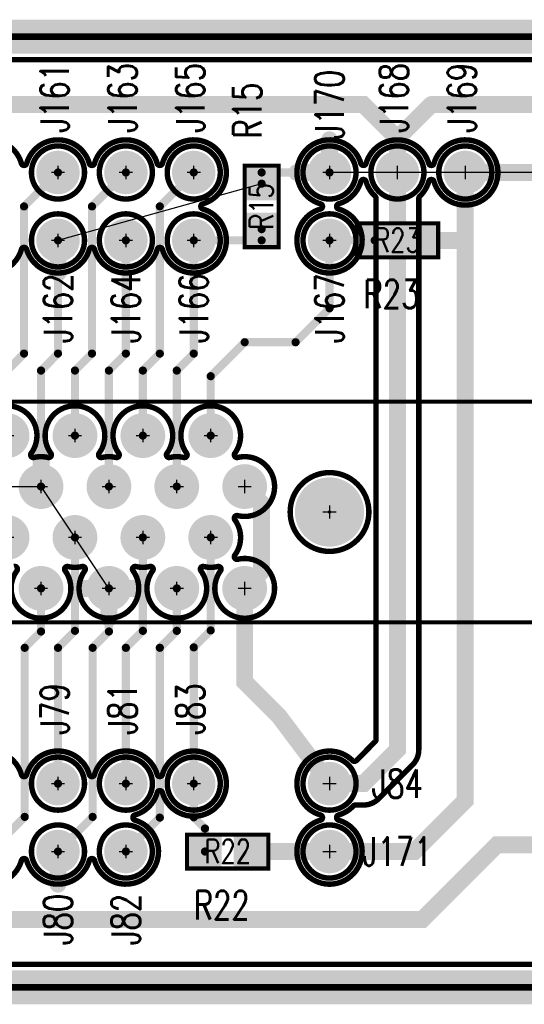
# Model space of a CAD drawing. Extents: x -3.3 to 15.7, y -5.3 to 2.7.
# Tile 15 of 17: x 4.344 to 5.087, y -0.725 to 0.725. Entities that reach past the tile are written whole.
import ezdxf
from ezdxf.enums import TextEntityAlignment as Align

# ---------------------------------------------------------------- set-up
doc = ezdxf.new("R2010")
doc.units = 0
for name, pattern in [('SIG_10', [2, 1, 1]), ('SIG_105', [2, 1, 1]), ('SIG_129', [2, 1, 1]), ('SIG_130', [2, 1, 1]), ('SIG_131', [2, 1, 1]), ('SIG_133', [2, 1, 1]), ('SIG_33', [2, 1, 1]), ('SIG_52', [2, 1, 1]), ('SIG_53', [2, 1, 1]), ('SIG_67', [2, 1, 1]), ('SIG_69', [2, 1, 1]), ('SIG_72', [2, 1, 1]), ('SIG_75', [2, 1, 1]), ('SIG_9', [2, 1, 1])]:
    doc.linetypes.add(name, pattern=pattern)
for name, color, linetype in [('2D_LINE_125', 3, 'CONTINUOUS'), ('2D_LINE_126', 6, 'CONTINUOUS'), ('BOARD_OUTLINE_00', 254, 'CONTINUOUS'), ('DRIL_NPLTE_THRU_01', 16, 'CONTINUOUS'), ('DRIL_NPLTE_THRU_02', 176, 'CONTINUOUS'), ('DRIL_PLTE_THRU_01', 16, 'CONTINUOUS'), ('DRIL_PLTE_THRU_02', 176, 'CONTINUOUS'), ('DRIL_SYMBOL', 254, 'CONTINUOUS'), ('LINK_00', 254, 'CONTINUOUS'), ('PADS_BOT', 5, 'CONTINUOUS'), ('PADS_INNER', 1, 'CONTINUOUS'), ('PADS_TOP', 1, 'CONTINUOUS'), ('PADS_XR_131', 3, 'CONTINUOUS'), ('PADS_XR_132', 6, 'CONTINUOUS'), ('PADS_XR_133', 254, 'CONTINUOUS'), ('PART_NAME_123', 255, 'CONTINUOUS'), ('PART_NAME_129', 2, 'CONTINUOUS'), ('PART_TOP_2DLINE_123', 255, 'CONTINUOUS'), ('PART_TOP_2DLINE_129', 2, 'CONTINUOUS'), ('POUR_OUTLINE_02', 5, 'CONTINUOUS'), ('POUR_PADTHERM_02', 5, 'CONTINUOUS'), ('POUR_VOID_02', 5, 'CONTINUOUS'), ('TRACE_01', 1, 'CONTINUOUS'), ('TRACE_02', 5, 'CONTINUOUS')]:
    doc.layers.add(name, color=color, linetype=linetype)
doc.styles.add('W0$001', font='simplex', dxfattribs={"width": 0.75})
doc.styles.add('W0$006', font='simplex', dxfattribs={"width": 0.75})

# ---------------------------------------------------------------- blocks, each defined once
blk = doc.blocks.new('BOARD_4')
at = {"layer": 'BOARD_OUTLINE_00', "const_width": 0.01}
blk.add_lwpolyline([(-0.025, -0.6125), (7.75, -0.6125), (7.75, -2.0125), (-0.025, -2.0125)], close=True, dxfattribs=at)
blk = doc.blocks.new('DRAWING_16')
at = {"layer": '2D_LINE_125', "const_width": 0.05}
blk.add_lwpolyline([(-0.025, -0.6125), (7.75, -0.6125), (7.75, -2.0125), (-0.025, -2.0125)], close=True, dxfattribs=at)
blk = doc.blocks.new('DRAWING_17')
at = {"layer": '2D_LINE_126', "const_width": 0.05}
blk.add_lwpolyline([(-0.025, -0.6125), (7.75, -0.6125), (7.75, -2.0125), (-0.025, -2.0125)], close=True, dxfattribs=at)
blk = doc.blocks.new('POUR_VOID_19')
at = {"layer": 'POUR_VOID_02', "const_width": 0.008}
blk.add_lwpolyline([(5.992, 0.4125, 1), (6.108, 0.4125, 1)], format="xyb", close=True, dxfattribs=at)
blk = doc.blocks.new('POUR_VOID_12')
at = {"layer": 'POUR_VOID_02', "const_width": 0.008}
blk.add_lwpolyline([(5.5038, 0.9257, -0.754332), (5.5962, 0.9257, 0.754331), (5.6038, 0.9257, -0.754332), (5.6962, 0.9257, 0.754331), (5.7038, 0.9257, -0.754332), (5.7962, 0.9257, 0.754331), (5.8038, 0.9257, -1.69959), (5.8632, 0.8663, 0.754331), (5.8632, 0.8587, -1.69959), (5.8038, 0.7993, 0.754331), (5.7962, 0.7993, -0.754332), (5.7038, 0.7993, 0.754331), (5.6962, 0.7993, -0.754332), (5.6038, 0.7993, 0.754331), (5.5962, 0.7993, -0.754332), (5.5038, 0.7993, 0.754331)], format="xyb", dxfattribs=at)
blk = doc.blocks.new('POUR_VOID_11')
at = {"layer": 'POUR_VOID_02', "const_width": 0.008}
blk.add_lwpolyline([(5.5395, 0.499, -1.970447), (5.6105, 0.499, 0.698577), (5.6147, 0.4928, -0.11893), (5.6353, 0.4928, 0.698577), (5.6395, 0.499, -1.970447), (5.7105, 0.499, 0.698577), (5.7147, 0.4928, -0.11893), (5.7353, 0.4928, 0.698577), (5.7395, 0.499, -1.970447), (5.8105, 0.499, 0.698577), (5.8147, 0.4928, -0.11893), (5.8353, 0.4928, 0.698577), (5.8395, 0.499, -1.970447), (5.9105, 0.499, 0.698577), (5.9147, 0.4928, -1.269966), (5.9147, 0.4072, 0.698577), (5.9105, 0.401, -0.326701), (5.9105, 0.349, 0.698577), (5.9147, 0.3428, -5.635202), (5.8895, 0.326, 0.698577), (5.8853, 0.3322, -0.11893), (5.8647, 0.3322, 0.698577), (5.8605, 0.326, -1.970447), (5.7895, 0.326, 0.698577), (5.7853, 0.3322, -0.11893), (5.7647, 0.3322, 0.698577), (5.7605, 0.326, -1.970447), (5.6895, 0.326, 0.698577), (5.6853, 0.3322, -0.11893), (5.6647, 0.3322, 0.698577), (5.6605, 0.326, -1.970447), (5.5895, 0.326, 0.698577), (5.5853, 0.3322, -0.11893)], format="xyb", dxfattribs=at)
blk = doc.blocks.new('POUR_VOID_10')
at = {"layer": 'POUR_VOID_02', "const_width": 0.008}
blk.add_lwpolyline([(5.5038, 0.0257, -0.754332), (5.5962, 0.0257, 0.754331), (5.6038, 0.0257, -0.754332), (5.6962, 0.0257, 0.754331), (5.7038, 0.0257, -0.754332), (5.7962, 0.0257, 0.754331), (5.8038, 0.0257, -7.141062), (5.8038, -0.0007, 0.754331), (5.7962, -0.0007, -0.259147), (5.7632, -0.0337, 0.754331), (5.7632, -0.0413, -1.69959), (5.7038, -0.1007, 0.754331), (5.6962, -0.1007, -0.754332), (5.6038, -0.1007, 0.754331), (5.5962, -0.1007, -0.754332), (5.5038, -0.1007, 0.754331)], format="xyb", dxfattribs=at)
blk = doc.blocks.new('POUR_VOID_9')
at = {"layer": 'POUR_VOID_02', "const_width": 0.008}
blk.add_lwpolyline([(6.2038, 0.9257, -7.141062), (6.2038, 0.8993, 0.754331), (6.1962, 0.8993, -0.136104), (6.1828, 0.8774, 0.207751), (6.1815, 0.8745), (6.1815, 0.0625, -0.198912), (6.1723, 0.0402), (6.1223, -0.0098, -0.198912), (6.1, -0.019), (6.088, -0.019, 0.207751), (6.0851, -0.0203, -0.136104), (6.0632, -0.0337, 0.754331), (6.0632, -0.0413, -7.141062), (6.0368, -0.0413, 0.754331), (6.0368, -0.0337, -1.290322), (6.0838, 0.0465, 0.413397), (6.0895, 0.0465), (6.1173, 0.0744, 0.198912), (6.1185, 0.0772), (6.1185, 0.8745, 0.207751), (6.1172, 0.8774, -0.136104), (6.1038, 0.8993, 0.754331), (6.0962, 0.8993, -0.259147), (6.0632, 0.8663, 0.754331), (6.0632, 0.8587, -7.141062), (6.0368, 0.8587, 0.754331), (6.0368, 0.8663, -1.69959), (6.0962, 0.9257, 0.754331), (6.1038, 0.9257, -0.754332), (6.1962, 0.9257, 0.754331)], format="xyb", close=True, dxfattribs=at)
blk = doc.blocks.new('POUR_OUTLINE_6')
at = {"layer": 'POUR_OUTLINE_02', "const_width": 0.008}
blk.add_lwpolyline([(1.298, -0.2535), (7.487, -0.2535, 0.414214), (7.491, -0.2495), (7.491, 1.0745, 0.414214), (7.487, 1.0785), (1.613, 1.0785, 0.414214)], format="xyb", dxfattribs=at)
for name in ['POUR_VOID_12', 'POUR_VOID_9', 'POUR_VOID_11', 'POUR_VOID_19', 'POUR_VOID_10']:
    blk.add_blockref(name, (0, 0))
blk = doc.blocks.new('POUR_PADTHERM_29')
at = {"layer": 'POUR_PADTHERM_02', "const_width": 0.0125}
blk.add_lwpolyline([(5.65625, -0.1355), (5.65625, -0.1165, 1), (5.64375, -0.1165), (5.64375, -0.1355, 1), (5.65625, -0.1355)], format="xyb", dxfattribs=at)
blk = doc.blocks.new('POUR_PADTHERM_30')
at = {"layer": 'POUR_PADTHERM_02', "const_width": 0.0125}
for points in [[(5.681, 0.29375), (5.7, 0.29375, 1), (5.7, 0.30625), (5.681, 0.30625, 1), (5.681, 0.29375)], [(5.769, 0.30625), (5.75, 0.30625, 1), (5.75, 0.29375), (5.769, 0.29375, 1), (5.769, 0.30625)], [(5.73125, 0.256), (5.73125, 0.275, 1), (5.71875, 0.275), (5.71875, 0.256, 1), (5.73125, 0.256)]]:
    blk.add_lwpolyline(points, format="xyb", dxfattribs=at)
blk = doc.blocks.new('POUR_PADTHERM_38')
at = {"layer": 'POUR_PADTHERM_02', "const_width": 0.0125}
for points in [[(6.04375, 0.9605), (6.04375, 0.9415, 1), (6.05625, 0.9415), (6.05625, 0.9605, 1), (6.04375, 0.9605)], [(6.002, 0.90625), (6.021, 0.90625, 1), (6.021, 0.91875), (6.002, 0.91875, 1), (6.002, 0.90625)]]:
    blk.add_lwpolyline(points, format="xyb", dxfattribs=at)
blk = doc.blocks.new('POUR_PADTHERM_39')
at = {"layer": 'POUR_PADTHERM_02', "const_width": 0.0125}
blk.add_lwpolyline([(5.65625, 0.7645), (5.65625, 0.7835, 1), (5.64375, 0.7835), (5.64375, 0.7645, 1), (5.65625, 0.7645)], format="xyb", dxfattribs=at)
blk = doc.blocks.new('POUR_PADTHERM_50')
at = {"layer": 'POUR_PADTHERM_02', "const_width": 0.0125}
blk.add_lwpolyline([(5.61875, 0.494), (5.61875, 0.475, 1), (5.63125, 0.475), (5.63125, 0.494, 1), (5.61875, 0.494)], format="xyb", dxfattribs=at)
blk = doc.blocks.new('POUR_HEADER_0')
for name in ['POUR_OUTLINE_6', 'POUR_PADTHERM_38', 'POUR_PADTHERM_39', 'POUR_PADTHERM_50', 'POUR_PADTHERM_30', 'POUR_PADTHERM_29']:
    blk.add_blockref(name, (0.21, -1.0725))
blk = doc.blocks.new('PART_BODY_TOP_1')
at = {"layer": 'PART_TOP_2DLINE_123', "const_width": 0.008}
blk.add_lwpolyline([(-0.0391, 0, 1), (0.0391, 0, 1)], format="xyb", close=True, dxfattribs=at)
at = {"layer": 'PART_TOP_2DLINE_129', "const_width": 0.001}
blk.add_lwpolyline([(-0.0391, 0, 1), (0.0391, 0, 1)], format="xyb", close=True, dxfattribs=at)
blk = doc.blocks.new('DRIL_SYMBOL_0$038')
at = {"layer": 'DRIL_SYMBOL', "const_width": 0.002}
for points in [[(-0.01, 0), (0.01, 0)], [(0, -0.01), (0, 0.01)]]:
    blk.add_lwpolyline(points, dxfattribs=at)
blk = doc.blocks.new('DRIL_HOLE_0$038')
at = {"const_width": 0.019}
blk.add_lwpolyline([(-0.0095, 0, 1), (0.0095, 0, 1)], format="xyb", close=True, dxfattribs=at)
blk.add_blockref('DRIL_SYMBOL_0$038', (0, 0))
blk = doc.blocks.new('PAD_0')
at = {"const_width": 0.029}
blk.add_lwpolyline([(0, -0.0145, 1), (0, 0.0145, 1)], format="xyb", close=True, dxfattribs=at)
blk = doc.blocks.new('PAD_3')
at = {"const_width": 0.032}
blk.add_lwpolyline([(0, -0.016, 1), (0, 0.016, 1)], format="xyb", close=True, dxfattribs=at)
blk = doc.blocks.new('STK_TOP_25')
at = {"layer": 'DRIL_PLTE_THRU_01'}
blk.add_blockref('DRIL_HOLE_0$038', (0, 0), dxfattribs=at)
at = {"layer": 'DRIL_PLTE_THRU_02'}
blk.add_blockref('DRIL_HOLE_0$038', (0, 0), dxfattribs=at)
at = {"layer": 'PADS_BOT'}
blk.add_blockref('PAD_0', (0, 0), dxfattribs=at)
at = {"layer": 'PADS_INNER'}
blk.add_blockref('PAD_0', (0, 0), dxfattribs=at)
at = {"layer": 'PADS_TOP'}
blk.add_blockref('PAD_0', (0, 0), dxfattribs=at)
at = {"layer": 'PADS_XR_131'}
blk.add_blockref('PAD_3', (0, 0), dxfattribs=at)
at = {"layer": 'PADS_XR_132'}
blk.add_blockref('PAD_3', (0, 0), dxfattribs=at)
blk = doc.blocks.new('SYM_TOP_2')
for name in ['PART_BODY_TOP_1', 'STK_TOP_25']:
    blk.add_blockref(name, (0, 0))
blk = doc.blocks.new('PART_TOP_69')
blk.add_blockref('SYM_TOP_2', (0, 0))
at = {"layer": 'PART_NAME_123', "style": 'W0$006', "width": 0.75}
blk.add_text('J161', height=0.042, rotation=90, dxfattribs=at).set_placement((-0.005, 0.11), align=Align.MIDDLE_CENTER)
at = {"layer": 'PART_NAME_129', "style": 'W0$001', "width": 0.75}
blk.add_text('J161', height=0.042, rotation=90, dxfattribs=at).set_placement((-0.005, 0.11), align=Align.MIDDLE_CENTER)
blk = doc.blocks.new('PART_TOP_70')
blk.add_blockref('SYM_TOP_2', (0, 0))
at = {"layer": 'PART_NAME_123', "style": 'W0$006', "width": 0.75}
blk.add_text('J162', height=0.042, rotation=90, dxfattribs=at).set_placement((0, -0.1), align=Align.MIDDLE_CENTER)
at = {"layer": 'PART_NAME_129', "style": 'W0$001', "width": 0.75}
blk.add_text('J162', height=0.042, rotation=90, dxfattribs=at).set_placement((0, -0.1), align=Align.MIDDLE_CENTER)
blk = doc.blocks.new('PART_TOP_71')
blk.add_blockref('SYM_TOP_2', (0, 0))
at = {"layer": 'PART_NAME_123', "style": 'W0$006', "width": 0.75}
blk.add_text('J163', height=0.042, rotation=90, dxfattribs=at).set_placement((-0.005, 0.11), align=Align.MIDDLE_CENTER)
at = {"layer": 'PART_NAME_129', "style": 'W0$001', "width": 0.75}
blk.add_text('J163', height=0.042, rotation=90, dxfattribs=at).set_placement((-0.005, 0.11), align=Align.MIDDLE_CENTER)
blk = doc.blocks.new('PART_TOP_72')
blk.add_blockref('SYM_TOP_2', (0, 0))
at = {"layer": 'PART_NAME_123', "style": 'W0$006', "width": 0.75}
blk.add_text('J164', height=0.042, rotation=90, dxfattribs=at).set_placement((0, -0.1), align=Align.MIDDLE_CENTER)
at = {"layer": 'PART_NAME_129', "style": 'W0$001', "width": 0.75}
blk.add_text('J164', height=0.042, rotation=90, dxfattribs=at).set_placement((0, -0.1), align=Align.MIDDLE_CENTER)
blk = doc.blocks.new('PART_TOP_73')
blk.add_blockref('SYM_TOP_2', (0, 0))
at = {"layer": 'PART_NAME_123', "style": 'W0$006', "width": 0.75}
blk.add_text('J165', height=0.042, rotation=90, dxfattribs=at).set_placement((-0.005, 0.11), align=Align.MIDDLE_CENTER)
at = {"layer": 'PART_NAME_129', "style": 'W0$001', "width": 0.75}
blk.add_text('J165', height=0.042, rotation=90, dxfattribs=at).set_placement((-0.005, 0.11), align=Align.MIDDLE_CENTER)
blk = doc.blocks.new('PART_TOP_74')
blk.add_blockref('SYM_TOP_2', (0, 0))
at = {"layer": 'PART_NAME_123', "style": 'W0$006', "width": 0.75}
blk.add_text('J166', height=0.042, rotation=90, dxfattribs=at).set_placement((0, -0.1), align=Align.MIDDLE_CENTER)
at = {"layer": 'PART_NAME_129', "style": 'W0$001', "width": 0.75}
blk.add_text('J166', height=0.042, rotation=90, dxfattribs=at).set_placement((0, -0.1), align=Align.MIDDLE_CENTER)
blk = doc.blocks.new('PART_TOP_75')
blk.add_blockref('SYM_TOP_2', (0, 0))
at = {"layer": 'PART_NAME_123', "style": 'W0$006', "width": 0.75}
blk.add_text('J167', height=0.042, rotation=90, dxfattribs=at).set_placement((0, -0.1), align=Align.MIDDLE_CENTER)
at = {"layer": 'PART_NAME_129', "style": 'W0$001', "width": 0.75}
blk.add_text('J167', height=0.042, rotation=90, dxfattribs=at).set_placement((0, -0.1), align=Align.MIDDLE_CENTER)
blk = doc.blocks.new('PART_TOP_76')
blk.add_blockref('SYM_TOP_2', (0, 0))
at = {"layer": 'PART_NAME_123', "style": 'W0$006', "width": 0.75}
blk.add_text('J168', height=0.042, rotation=90, dxfattribs=at).set_placement((-0.005, 0.11), align=Align.MIDDLE_CENTER)
at = {"layer": 'PART_NAME_129', "style": 'W0$001', "width": 0.75}
blk.add_text('J168', height=0.042, rotation=90, dxfattribs=at).set_placement((-0.005, 0.11), align=Align.MIDDLE_CENTER)
blk = doc.blocks.new('PART_TOP_77')
blk.add_blockref('SYM_TOP_2', (0, 0))
at = {"layer": 'PART_NAME_123', "style": 'W0$006', "width": 0.75}
blk.add_text('J169', height=0.042, rotation=90, dxfattribs=at).set_placement((-0.005, 0.11), align=Align.MIDDLE_CENTER)
at = {"layer": 'PART_NAME_129', "style": 'W0$001', "width": 0.75}
blk.add_text('J169', height=0.042, rotation=90, dxfattribs=at).set_placement((-0.005, 0.11), align=Align.MIDDLE_CENTER)
blk = doc.blocks.new('PART_TOP_79')
blk.add_blockref('SYM_TOP_2', (0, 0))
at = {"layer": 'PART_NAME_123', "style": 'W0$006', "width": 0.75}
blk.add_text('J170', height=0.042, rotation=90, dxfattribs=at).set_placement((0, 0.1), align=Align.MIDDLE_CENTER)
at = {"layer": 'PART_NAME_129', "style": 'W0$001', "width": 0.75}
blk.add_text('J170', height=0.042, rotation=90, dxfattribs=at).set_placement((0, 0.1), align=Align.MIDDLE_CENTER)
blk = doc.blocks.new('PART_TOP_80')
blk.add_blockref('SYM_TOP_2', (0, 0))
at = {"layer": 'PART_NAME_123', "style": 'W0$006', "width": 0.75}
blk.add_text('J171', height=0.042, dxfattribs=at).set_placement((0.1, 0), align=Align.MIDDLE_CENTER)
at = {"layer": 'PART_NAME_129', "style": 'W0$001', "width": 0.75}
blk.add_text('J171', height=0.042, dxfattribs=at).set_placement((0.1, 0), align=Align.MIDDLE_CENTER)
blk = doc.blocks.new('PART_TOP_148')
blk.add_blockref('SYM_TOP_2', (0, 0))
at = {"layer": 'PART_NAME_123', "style": 'W0$006', "width": 0.75}
blk.add_text('J79', height=0.042, rotation=90, dxfattribs=at).set_placement((-0.005, 0.11), align=Align.MIDDLE_CENTER)
at = {"layer": 'PART_NAME_129', "style": 'W0$001', "width": 0.75}
blk.add_text('J79', height=0.042, rotation=90, dxfattribs=at).set_placement((-0.005, 0.11), align=Align.MIDDLE_CENTER)
blk = doc.blocks.new('PART_TOP_150')
blk.add_blockref('SYM_TOP_2', (0, 0))
at = {"layer": 'PART_NAME_123', "style": 'W0$006', "width": 0.75}
blk.add_text('J80', height=0.042, rotation=90, dxfattribs=at).set_placement((0, -0.1), align=Align.MIDDLE_CENTER)
at = {"layer": 'PART_NAME_129', "style": 'W0$001', "width": 0.75}
blk.add_text('J80', height=0.042, rotation=90, dxfattribs=at).set_placement((0, -0.1), align=Align.MIDDLE_CENTER)
blk = doc.blocks.new('PART_TOP_151')
blk.add_blockref('SYM_TOP_2', (0, 0))
at = {"layer": 'PART_NAME_123', "style": 'W0$006', "width": 0.75}
blk.add_text('J81', height=0.042, rotation=90, dxfattribs=at).set_placement((-0.005, 0.11), align=Align.MIDDLE_CENTER)
at = {"layer": 'PART_NAME_129', "style": 'W0$001', "width": 0.75}
blk.add_text('J81', height=0.042, rotation=90, dxfattribs=at).set_placement((-0.005, 0.11), align=Align.MIDDLE_CENTER)
blk = doc.blocks.new('PART_TOP_152')
blk.add_blockref('SYM_TOP_2', (0, 0))
at = {"layer": 'PART_NAME_123', "style": 'W0$006', "width": 0.75}
blk.add_text('J82', height=0.042, rotation=90, dxfattribs=at).set_placement((0, -0.1), align=Align.MIDDLE_CENTER)
at = {"layer": 'PART_NAME_129', "style": 'W0$001', "width": 0.75}
blk.add_text('J82', height=0.042, rotation=90, dxfattribs=at).set_placement((0, -0.1), align=Align.MIDDLE_CENTER)
blk = doc.blocks.new('PART_TOP_153')
blk.add_blockref('SYM_TOP_2', (0, 0))
at = {"layer": 'PART_NAME_123', "style": 'W0$006', "width": 0.75}
blk.add_text('J83', height=0.042, rotation=90, dxfattribs=at).set_placement((-0.005, 0.11), align=Align.MIDDLE_CENTER)
at = {"layer": 'PART_NAME_129', "style": 'W0$001', "width": 0.75}
blk.add_text('J83', height=0.042, rotation=90, dxfattribs=at).set_placement((-0.005, 0.11), align=Align.MIDDLE_CENTER)
blk = doc.blocks.new('PART_TOP_154')
blk.add_blockref('SYM_TOP_2', (0, 0))
at = {"layer": 'PART_NAME_123', "style": 'W0$006', "width": 0.75}
blk.add_text('J84', height=0.042, dxfattribs=at).set_placement((0.1, 0), align=Align.MIDDLE_CENTER)
at = {"layer": 'PART_NAME_129', "style": 'W0$001', "width": 0.75}
blk.add_text('J84', height=0.042, dxfattribs=at).set_placement((0.1, 0), align=Align.MIDDLE_CENTER)
blk = doc.blocks.new('PART_BODY_TOP_2')
at = {"layer": 'PART_TOP_2DLINE_123', "const_width": 0.006}
blk.add_lwpolyline([(-0.632, 0.2), (5.182, 0.2), (5.182, -0.125), (-0.632, -0.125)], close=True, dxfattribs=at)
at = {"layer": 'PART_TOP_2DLINE_129', "const_width": 0.001}
blk.add_lwpolyline([(-0.96, 0.2), (5.51, 0.2), (5.51, -0.125), (-0.96, -0.125)], close=True, dxfattribs=at)
blk = doc.blocks.new('DRIL_SYMBOL_0$03')
at = {"layer": 'DRIL_SYMBOL', "const_width": 0.002}
for points in [[(-0.01, 0), (0.01, 0)], [(0, -0.01), (0, 0.01)]]:
    blk.add_lwpolyline(points, dxfattribs=at)
blk = doc.blocks.new('DRIL_HOLE_0$03')
at = {"const_width": 0.015}
blk.add_lwpolyline([(-0.0075, 0, 1), (0.0075, 0, 1)], format="xyb", close=True, dxfattribs=at)
blk.add_blockref('DRIL_SYMBOL_0$03', (0, 0))
blk = doc.blocks.new('PAD_4')
at = {"const_width": 0.025}
blk.add_lwpolyline([(0, -0.0125, 1), (0, 0.0125, 1)], format="xyb", close=True, dxfattribs=at)
blk = doc.blocks.new('PAD_7')
at = {"const_width": 0.033}
blk.add_lwpolyline([(0, -0.0165, 1), (0, 0.0165, 1)], format="xyb", close=True, dxfattribs=at)
blk = doc.blocks.new('STK_TOP_4')
at = {"layer": 'DRIL_PLTE_THRU_01'}
blk.add_blockref('DRIL_HOLE_0$03', (0, 0), dxfattribs=at)
at = {"layer": 'DRIL_PLTE_THRU_02'}
blk.add_blockref('DRIL_HOLE_0$03', (0, 0), dxfattribs=at)
at = {"layer": 'PADS_BOT'}
blk.add_blockref('PAD_4', (0, 0), dxfattribs=at)
at = {"layer": 'PADS_INNER'}
blk.add_blockref('PAD_4', (0, 0), dxfattribs=at)
at = {"layer": 'PADS_TOP'}
blk.add_blockref('PAD_4', (0, 0), dxfattribs=at)
at = {"layer": 'PADS_XR_131'}
blk.add_blockref('PAD_7', (0, 0), dxfattribs=at)
at = {"layer": 'PADS_XR_132'}
blk.add_blockref('PAD_7', (0, 0), dxfattribs=at)
blk = doc.blocks.new('DRIL_SYMBOL_0$096')
at = {"layer": 'DRIL_SYMBOL', "const_width": 0.002}
for points in [[(-0.01, 0), (0.01, 0)], [(0, -0.01), (0, 0.01)]]:
    blk.add_lwpolyline(points, dxfattribs=at)
blk = doc.blocks.new('DRIL_HOLE_0$096')
at = {"const_width": 0.048}
blk.add_lwpolyline([(-0.024, 0, 1), (0.024, 0, 1)], format="xyb", close=True, dxfattribs=at)
blk.add_blockref('DRIL_SYMBOL_0$096', (0, 0))
blk = doc.blocks.new('PAD_8')
at = {"const_width": 0.0025}
blk.add_lwpolyline([(0, -0.00125, 1), (0, 0.00125, 1)], format="xyb", close=True, dxfattribs=at)
blk = doc.blocks.new('PAD_10')
at = {"const_width": 0.051}
blk.add_lwpolyline([(0, -0.0255, 1), (0, 0.0255, 1)], format="xyb", close=True, dxfattribs=at)
blk = doc.blocks.new('STK_TOP_13')
at = {"layer": 'DRIL_NPLTE_THRU_01'}
blk.add_blockref('DRIL_HOLE_0$096', (0, 0), dxfattribs=at)
at = {"layer": 'DRIL_NPLTE_THRU_02'}
blk.add_blockref('DRIL_HOLE_0$096', (0, 0), dxfattribs=at)
at = {"layer": 'PADS_BOT'}
blk.add_blockref('PAD_8', (0, 0), dxfattribs=at)
at = {"layer": 'PADS_INNER'}
blk.add_blockref('PAD_8', (0, 0), dxfattribs=at)
at = {"layer": 'PADS_TOP'}
blk.add_blockref('PAD_8', (0, 0), dxfattribs=at)
at = {"layer": 'PADS_XR_131'}
blk.add_blockref('PAD_10', (0, 0), dxfattribs=at)
at = {"layer": 'PADS_XR_132'}
blk.add_blockref('PAD_10', (0, 0), dxfattribs=at)
blk = doc.blocks.new('SYM_TOP_3')
for name, p in [('PART_BODY_TOP_2', (0, 0)), ('STK_TOP_4', (4.2, 0.15)), ('STK_TOP_4', (4.3, 0.15)), ('STK_TOP_4', (4.4, 0.15)), ('STK_TOP_4', (4.5, 0.15)), ('STK_TOP_4', (4.25, 0.075)), ('STK_TOP_4', (4.35, 0.075)), ('STK_TOP_4', (4.45, 0.075)), ('STK_TOP_4', (4.55, 0.075)), ('STK_TOP_13', (4.675, 0.0375)), ('STK_TOP_4', (4.2, 0)), ('STK_TOP_4', (4.3, 0)), ('STK_TOP_4', (4.4, 0)), ('STK_TOP_4', (4.5, 0)), ('STK_TOP_4', (4.25, -0.075)), ('STK_TOP_4', (4.35, -0.075)), ('STK_TOP_4', (4.45, -0.075)), ('STK_TOP_4', (4.55, -0.075))]:
    blk.add_blockref(name, p)
blk = doc.blocks.new('PART_TOP_171')
blk.add_blockref('SYM_TOP_3', (0, 0))
blk = doc.blocks.new('SMOOTH_0$006')
at = {"const_width": 0.003}
blk.add_lwpolyline([(-0.0015, 0, 1), (0.0015, 0, 1)], format="xyb", close=True, dxfattribs=at)
blk = doc.blocks.new('SMOOTH_0$001')
at = {"const_width": 0.0005}
blk.add_lwpolyline([(-0.00025, 0, 1), (0.00025, 0, 1)], format="xyb", close=True, dxfattribs=at)
blk = doc.blocks.new('PART_BODY_TOP_3')
at = {"layer": 'PART_TOP_2DLINE_123', "const_width": 0.006}
blk.add_lwpolyline([(-0.06, -0.025), (0.06, -0.025), (0.06, 0.025), (-0.06, 0.025)], close=True, dxfattribs=at)
at = {"layer": 'PART_TOP_2DLINE_129', "const_width": 0.001}
blk.add_lwpolyline([(-0.06, -0.025), (0.06, -0.025), (0.06, 0.025), (-0.06, 0.025)], close=True, dxfattribs=at)
at = {"layer": 'PART_TOP_2DLINE_123'}
for p in [(-0.06, 0.025), (0.06, 0.025), (-0.06, -0.025), (0.06, -0.025)]:
    blk.add_blockref('SMOOTH_0$006', p, dxfattribs=at)
at = {"layer": 'PART_TOP_2DLINE_129'}
for p in [(-0.06, 0.025), (0.06, 0.025), (-0.06, -0.025), (0.06, -0.025)]:
    blk.add_blockref('SMOOTH_0$001', p, dxfattribs=at)
blk = doc.blocks.new('DRIL_HOLE_0')
blk.add_lwpolyline([(0, 0, 1), (0, 0, 1)], format="xyb", close=True)
blk = doc.blocks.new('PAD_11')
blk.add_lwpolyline([(0, 0, 1), (0, 0, 1)], format="xyb", close=True)
blk = doc.blocks.new('PAD_12')
at = {"const_width": 0.045}
blk.add_lwpolyline([(-0.0245, 0), (0.0245, 0)], dxfattribs=at)
blk = doc.blocks.new('PAD_13')
at = {"const_width": 0.039}
blk.add_lwpolyline([(-0.0215, 0), (0.0215, 0)], dxfattribs=at)
blk = doc.blocks.new('STK_TOP_7')
at = {"layer": 'DRIL_PLTE_THRU_01'}
blk.add_blockref('DRIL_HOLE_0', (0, 0), dxfattribs=at)
at = {"layer": 'DRIL_PLTE_THRU_02'}
blk.add_blockref('DRIL_HOLE_0', (0, 0), dxfattribs=at)
at = {"layer": 'PADS_BOT'}
blk.add_blockref('PAD_11', (0, 0), dxfattribs=at)
at = {"layer": 'PADS_INNER'}
blk.add_blockref('PAD_11', (0, 0), dxfattribs=at)
at = {"layer": 'PADS_TOP'}
blk.add_blockref('PAD_13', (0, 0), dxfattribs=at)
at = {"layer": 'PADS_XR_131'}
blk.add_blockref('PAD_12', (0, 0), dxfattribs=at)
at = {"layer": 'PADS_XR_133'}
blk.add_blockref('PAD_13', (0, 0), dxfattribs=at)
blk = doc.blocks.new('SYM_TOP_4')
for name, p in [('STK_TOP_7', (-0.0335, 0)), ('PART_BODY_TOP_3', (0, 0)), ('STK_TOP_7', (0.0335, 0))]:
    blk.add_blockref(name, p)
blk = doc.blocks.new('PART_TOP_172')
blk.add_blockref('SYM_TOP_4', (0, 0))
at = {"layer": 'PART_NAME_123', "style": 'W0$006', "width": 0.75}
blk.add_text('R15', height=0.042, dxfattribs=at).set_placement((0.1, 0))
at = {"layer": 'PART_NAME_129', "style": 'W0$001', "width": 0.75}
blk.add_text('R15', height=0.035, dxfattribs=at).set_placement((0, 0.0003), align=Align.MIDDLE_CENTER)
blk = doc.blocks.new('PART_TOP_173')
blk.add_blockref('SYM_TOP_4', (0, 0))
at = {"layer": 'PART_NAME_123', "style": 'W0$006', "width": 0.75}
blk.add_text('R22', height=0.042, dxfattribs=at).set_placement((-0.05, -0.1))
at = {"layer": 'PART_NAME_129', "style": 'W0$001', "width": 0.75}
blk.add_text('R22', height=0.035, dxfattribs=at).set_placement((0, 0.0003), align=Align.MIDDLE_CENTER)
blk = doc.blocks.new('PART_TOP_174')
blk.add_blockref('SYM_TOP_4', (0, 0))
at = {"layer": 'PART_NAME_123', "style": 'W0$006', "width": 0.75}
blk.add_text('R23', height=0.042, dxfattribs=at).set_placement((-0.05, -0.1))
at = {"layer": 'PART_NAME_129', "style": 'W0$001', "width": 0.75}
blk.add_text('R23', height=0.035, dxfattribs=at).set_placement((0, 0.0003), align=Align.MIDDLE_CENTER)
blk = doc.blocks.new('SMOOTH_0$012')
at = {"const_width": 0.006}
blk.add_lwpolyline([(-0.003, 0, 1), (0.003, 0, 1)], format="xyb", close=True, dxfattribs=at)
blk = doc.blocks.new('SMOOTH_0$025')
at = {"const_width": 0.0125}
blk.add_lwpolyline([(-0.00625, 0, 1), (0.00625, 0, 1)], format="xyb", close=True, dxfattribs=at)

msp = doc.modelspace()

# ---------------------------------------------------------------- linework, layer by layer
at = {"layer": 'LINK_00', "linetype": 'SIG_130'}
for p, q in [((5.7, 0.5), (4.8, 0.5)), ((4.7, 0.4835), (4.4, 0.4)), ((3.875, 0.0375), (4.375, 0.0375)), ((4.475, -0.1125), (4.375, 0.0375))]:
    msp.add_line(p, q, dxfattribs=at)
at = {"layer": 'TRACE_01', "linetype": 'SIG_133', "const_width": 0.025}
for points in [[(4.05, -0.6), (4.937, -0.6), (5.047, -0.49), (5.45, -0.49), (6.05, 0.11), (6.05, 0.5), (5.95, 0.6)], [(4.9, 0.55), (4.85, 0.6), (4.2, 0.6)], [(4.9, 0.55), (4.95, 0.6)], [(5.6, 0.5), (5.3939, 0.5), (5.2939, 0.6), (4.95, 0.6)], [(4.9, 0.5), (4.9, 0.55)], [(4.675, -0.1125), (4.7, -0.0875), (4.7, 0.0125), (4.675, 0.0375)], [(4.8, -0.4), (4.725, -0.3), (4.675, -0.25), (4.675, -0.1125)]]:
    msp.add_lwpolyline(points, dxfattribs=at)
at = {"layer": 'TRACE_01', "linetype": 'SIG_129', "const_width": 0.025}
for points in [[(5.43, 0.3), (5.36, 0.37), (5.23, 0.5), (5, 0.5)], [(5, 0.4), (5, 0.5)], [(4.8, -0.5), (4.925, -0.5), (5, -0.425), (5, 0.4)], [(5, 0.4), (4.9335, 0.4)], [(4.6835, -0.5), (4.8, -0.5)]]:
    msp.add_lwpolyline(points, dxfattribs=at)
at = {"layer": 'TRACE_01', "linetype": 'SIG_105', "const_width": 0.012}
msp.add_lwpolyline([(4.325, 0.1125), (4.325, 0.2083), (4.35, 0.2333), (4.35, 0.45), (4.4, 0.5)], dxfattribs=at)
at = {"layer": 'TRACE_01', "linetype": 'SIG_53', "const_width": 0.012}
msp.add_lwpolyline([(4.425, 0.1125), (4.425, 0.2083), (4.45, 0.2333), (4.45, 0.45), (4.5, 0.5)], dxfattribs=at)
at = {"layer": 'TRACE_01', "linetype": 'SIG_69', "const_width": 0.012}
msp.add_lwpolyline([(4.525, 0.1125), (4.525, 0.2083), (4.55, 0.2333), (4.55, 0.45), (4.6, 0.5)], dxfattribs=at)
at = {"layer": 'TRACE_01', "linetype": 'SIG_130', "const_width": 0.012}
for points in [[(4.7, 0.4835), (4.7, 0.5), (4.8, 0.5)], [(4.375, 0.0375), (4.375, 0.2083), (4.4, 0.2333), (4.4, 0.4)], [(4.4, -0.5), (4.451, -0.449), (4.451, -0.2), (4.475, -0.176), (4.475, -0.1125)]]:
    msp.add_lwpolyline(points, dxfattribs=at)
at = {"layer": 'TRACE_01', "linetype": 'SIG_131', "const_width": 0.012}
for points in [[(4.6, 0.4), (4.7, 0.4), (4.7, 0.4165)], [(4.575, 0.0375), (4.575, 0.2083), (4.6, 0.2333), (4.6, 0.4)]]:
    msp.add_lwpolyline(points, dxfattribs=at)
at = {"layer": 'TRACE_01', "linetype": 'SIG_67', "const_width": 0.012}
msp.add_lwpolyline([(4.475, 0.0375), (4.475, 0.2083), (4.5, 0.2333), (4.5, 0.4)], dxfattribs=at)
at = {"layer": 'TRACE_01', "linetype": 'SIG_52', "const_width": 0.012}
for points in [[(4.625, 0.1125), (4.625, 0.2), (4.675, 0.25), (4.75, 0.25), (4.8, 0.3), (4.8, 0.4)], [(4.8, 0.4), (4.8665, 0.4)]]:
    msp.add_lwpolyline(points, dxfattribs=at)
at = {"layer": 'TRACE_01', "linetype": 'SIG_10', "const_width": 0.012}
msp.add_lwpolyline([(4.4, -0.4), (4.4, -0.2), (4.425, -0.175), (4.425, -0.0375)], dxfattribs=at)
at = {"layer": 'TRACE_01', "linetype": 'SIG_75', "const_width": 0.012}
msp.add_lwpolyline([(4.5, -0.4), (4.5, -0.2), (4.525, -0.175), (4.525, -0.0375)], dxfattribs=at)
at = {"layer": 'TRACE_01', "linetype": 'SIG_33', "const_width": 0.012}
for points in [[(4.6, -0.4), (4.6, -0.1994), (4.625, -0.1744), (4.625, -0.0375)], [(4.6165, -0.5), (4.6165, -0.4661), (4.6, -0.4496), (4.6, -0.4)]]:
    msp.add_lwpolyline(points, dxfattribs=at)
at = {"layer": 'TRACE_01', "linetype": 'SIG_9', "const_width": 0.012}
msp.add_lwpolyline([(4.3, -0.5), (4.351, -0.449), (4.351, -0.2), (4.375, -0.176), (4.375, -0.1125)], dxfattribs=at)
at = {"layer": 'TRACE_01', "linetype": 'SIG_72', "const_width": 0.012}
msp.add_lwpolyline([(4.5, -0.5), (4.55, -0.45), (4.55, -0.2), (4.575, -0.175), (4.575, -0.1125)], dxfattribs=at)
at = {"layer": 'TRACE_02', "linetype": 'SIG_133', "const_width": 0.025}
msp.add_lwpolyline([(4.8, -0.4), (4.85, -0.4), (4.9, -0.35), (4.9, 0.5)], dxfattribs=at)

# ---------------------------------------------------------------- block references
for name, p in [('DRAWING_16', (-1.475, 1.3125)), ('DRAWING_17', (-1.475, 1.3125)), ('BOARD_4', (-1.475, 1.3125)), ('PART_TOP_69', (4.4, 0.5)), ('PART_TOP_71', (4.5, 0.5)), ('PART_TOP_73', (4.6, 0.5)), ('PART_TOP_76', (4.9, 0.5)), ('PART_TOP_77', (5, 0.5)), ('PART_TOP_79', (4.8, 0.5)), ('PART_TOP_70', (4.4, 0.4)), ('PART_TOP_72', (4.5, 0.4)), ('PART_TOP_74', (4.6, 0.4)), ('PART_TOP_75', (4.8, 0.4)), ('PART_TOP_174', (4.9, 0.4)), ('PART_TOP_171', (0.125, -0.0375)), ('PART_TOP_148', (4.4, -0.4)), ('PART_TOP_151', (4.5, -0.4)), ('PART_TOP_153', (4.6, -0.4)), ('PART_TOP_154', (4.8, -0.4)), ('PART_TOP_150', (4.4, -0.5)), ('PART_TOP_152', (4.5, -0.5)), ('PART_TOP_80', (4.8, -0.5)), ('PART_TOP_173', (4.65, -0.5))]:
    msp.add_blockref(name, p)
at = {"linetype": 'SIG_130'}
msp.add_blockref('POUR_HEADER_0', (-1.46, 0.66), dxfattribs=at)
at = {"rotation": 90}
msp.add_blockref('PART_TOP_172', (4.7, 0.45), dxfattribs=at)
at = {"layer": 'TRACE_01'}
for name, p in [('SMOOTH_0$025', (4.85, 0.6)), ('SMOOTH_0$025', (4.95, 0.6)), ('SMOOTH_0$025', (4.95, 0.6)), ('SMOOTH_0$025', (4.9, 0.55)), ('SMOOTH_0$025', (4.9, 0.55)), ('SMOOTH_0$025', (4.9, 0.55)), ('SMOOTH_0$025', (4.9, 0.5)), ('SMOOTH_0$025', (5, 0.5)), ('SMOOTH_0$012', (4.4, 0.5)), ('SMOOTH_0$012', (4.5, 0.5)), ('SMOOTH_0$012', (4.6, 0.5)), ('SMOOTH_0$012', (4.7, 0.5)), ('SMOOTH_0$012', (4.8, 0.5)), ('SMOOTH_0$012', (4.7, 0.4835)), ('SMOOTH_0$012', (4.35, 0.45)), ('SMOOTH_0$012', (4.45, 0.45)), ('SMOOTH_0$012', (4.55, 0.45)), ('SMOOTH_0$012', (4.7, 0.4165)), ('SMOOTH_0$012', (4.4, 0.4)), ('SMOOTH_0$012', (4.5, 0.4)), ('SMOOTH_0$012', (4.6, 0.4)), ('SMOOTH_0$012', (4.6, 0.4)), ('SMOOTH_0$012', (4.7, 0.4)), ('SMOOTH_0$012', (4.8, 0.4)), ('SMOOTH_0$012', (4.8, 0.4)), ('SMOOTH_0$012', (4.8665, 0.4)), ('SMOOTH_0$025', (4.9335, 0.4)), ('SMOOTH_0$025', (5, 0.4)), ('SMOOTH_0$025', (5, 0.4)), ('SMOOTH_0$025', (5, 0.4)), ('SMOOTH_0$012', (4.8, 0.3)), ('SMOOTH_0$012', (4.675, 0.25)), ('SMOOTH_0$012', (4.75, 0.25)), ('SMOOTH_0$012', (4.35, 0.2333)), ('SMOOTH_0$012', (4.4, 0.2333)), ('SMOOTH_0$012', (4.45, 0.2333)), ('SMOOTH_0$012', (4.5, 0.2333)), ('SMOOTH_0$012', (4.55, 0.2333)), ('SMOOTH_0$012', (4.6, 0.2333)), ('SMOOTH_0$012', (4.375, 0.2083)), ('SMOOTH_0$012', (4.425, 0.2083)), ('SMOOTH_0$012', (4.475, 0.2083)), ('SMOOTH_0$012', (4.525, 0.2083)), ('SMOOTH_0$012', (4.575, 0.2083)), ('SMOOTH_0$012', (4.625, 0.2)), ('SMOOTH_0$012', (4.425, 0.1125)), ('SMOOTH_0$012', (4.525, 0.1125)), ('SMOOTH_0$012', (4.625, 0.1125)), ('SMOOTH_0$012', (4.375, 0.0375)), ('SMOOTH_0$012', (4.475, 0.0375)), ('SMOOTH_0$012', (4.575, 0.0375)), ('SMOOTH_0$025', (4.675, 0.0375)), ('SMOOTH_0$025', (4.7, 0.0125)), ('SMOOTH_0$012', (4.425, -0.0375)), ('SMOOTH_0$012', (4.525, -0.0375)), ('SMOOTH_0$012', (4.625, -0.0375)), ('SMOOTH_0$025', (4.7, -0.0875)), ('SMOOTH_0$025', (4.675, -0.1125)), ('SMOOTH_0$025', (4.675, -0.1125)), ('SMOOTH_0$012', (4.375, -0.1125)), ('SMOOTH_0$012', (4.475, -0.1125)), ('SMOOTH_0$012', (4.575, -0.1125)), ('SMOOTH_0$012', (4.375, -0.176)), ('SMOOTH_0$012', (4.425, -0.175)), ('SMOOTH_0$012', (4.475, -0.176)), ('SMOOTH_0$012', (4.525, -0.175)), ('SMOOTH_0$012', (4.575, -0.175)), ('SMOOTH_0$012', (4.625, -0.1744)), ('SMOOTH_0$012', (4.351, -0.2)), ('SMOOTH_0$012', (4.4, -0.2)), ('SMOOTH_0$012', (4.451, -0.2)), ('SMOOTH_0$012', (4.5, -0.2)), ('SMOOTH_0$012', (4.55, -0.2)), ('SMOOTH_0$012', (4.6, -0.1994)), ('SMOOTH_0$025', (4.675, -0.25)), ('SMOOTH_0$025', (4.725, -0.3)), ('SMOOTH_0$025', (4.8, -0.4)), ('SMOOTH_0$012', (4.4, -0.4)), ('SMOOTH_0$012', (4.5, -0.4)), ('SMOOTH_0$012', (4.6, -0.4)), ('SMOOTH_0$012', (4.6, -0.4)), ('SMOOTH_0$025', (5, -0.425)), ('SMOOTH_0$012', (4.351, -0.449)), ('SMOOTH_0$012', (4.451, -0.449)), ('SMOOTH_0$012', (4.55, -0.45)), ('SMOOTH_0$012', (4.6, -0.4496)), ('SMOOTH_0$012', (4.6165, -0.4661)), ('SMOOTH_0$025', (5.047, -0.49)), ('SMOOTH_0$025', (4.6835, -0.5)), ('SMOOTH_0$025', (4.8, -0.5)), ('SMOOTH_0$025', (4.8, -0.5)), ('SMOOTH_0$025', (4.925, -0.5)), ('SMOOTH_0$012', (4.4, -0.5)), ('SMOOTH_0$012', (4.5, -0.5)), ('SMOOTH_0$012', (4.6165, -0.5)), ('SMOOTH_0$025', (4.937, -0.6))]:
    msp.add_blockref(name, p, dxfattribs=at)
at = {"layer": 'TRACE_02'}
for p in [(4.9, 0.5), (4.9, -0.35), (4.8, -0.4), (4.85, -0.4)]:
    msp.add_blockref('SMOOTH_0$025', p, dxfattribs=at)

doc.saveas('drawing.dxf')
